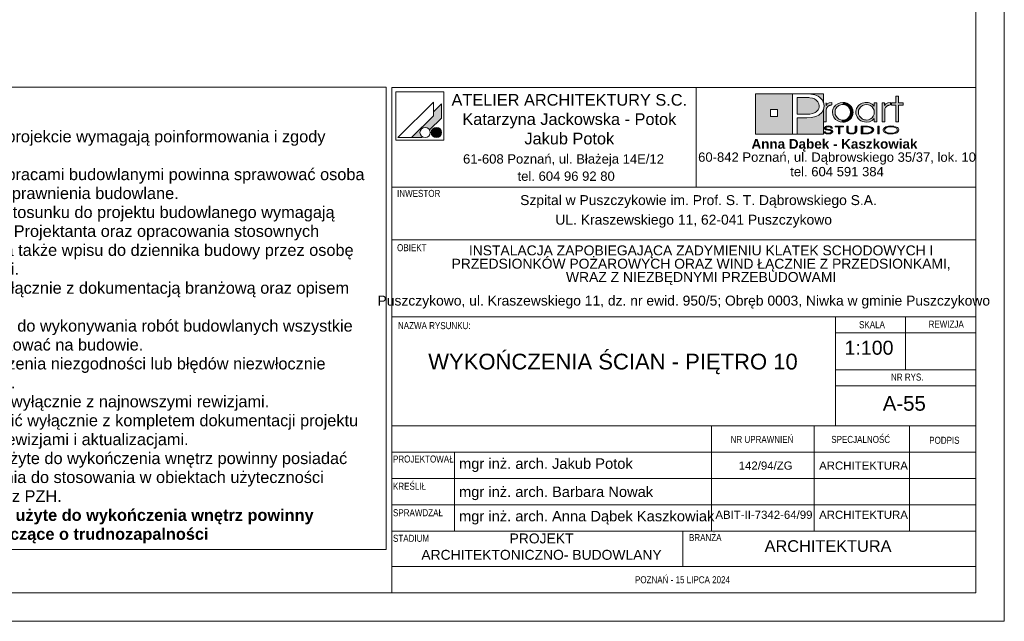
# Paper-space layout 'A-55 WYKOŃCZENIA ŚCIAN - PIĘTRO 10' of a CAD drawing. Header units: millimetres. Extents: x 0 to 420, y 0 to 297.
# Tile 6 of 8: x 251 to 420, y 0 to 103. Entities that reach past the tile are written whole.
import ezdxf
from ezdxf.xclip import XClip

# ---------------------------------------------------------------- set-up
doc = ezdxf.new("R2010")
doc.units = ezdxf.units.MM
doc.header["$MEASUREMENT"] = 0
doc.header["$XCLIPFRAME"] = 0
doc.layers.add('0_Nr_pióra__2', color=8, linetype='Continuous', lineweight=13)
doc.layers.add('A_Arkusz_Nr_pióra__1', color=7, linetype='Continuous', lineweight=20)
for name, color, linetype, lineweight, true_color in [('0_Nr_pióra__249', 7, 'Continuous', 5, 0x191919), ('A_Arkusz_Nr_pióra__19', 7, 'Continuous', 5, 0x191919), ('A_Arkusz_Nr_pióra__255', 7, 'Continuous', 15, 0x242424)]:
    doc.layers.add(name, color=color, linetype=linetype, lineweight=lineweight, true_color=true_color)
doc.styles.add('STYL_AUTOMATYCZNY_1', font='arial.ttf')
doc.styles.add('STYL_AUTOMATYCZNY_2', font='ARIALN.TTF')
doc.styles.add('STYL_AUTOMATYCZNY_3', font='arial.ttf')

# ---------------------------------------------------------------- blocks, each defined once
blk = doc.blocks.new('Rysunek_4_4', base_point=(-2042.24, -490.2))
at = {"layer": '0_Nr_pióra__2', "color": 8, "linetype": 'Continuous', "lineweight": 13}
for p, q in [((314.11, 91.49), (219.69, 91.49)), ((219.69, 91.49), (219.69, 12.31)), ((314.11, 12.31), (314.11, 91.49)), ((219.69, 12.31), (314.11, 12.31))]:
    blk.add_line(p, q, dxfattribs=at)
at = {"layer": '0_Nr_pióra__2', "color": 8, "linetype": 'Continuous', "lineweight": 13, "insert": (220.19, 90.54), "char_height": 2, "width": 93.4245, "attachment_point": 1, "line_spacing_factor": 0.972584, "style": 'STYL_AUTOMATYCZNY_1'}
blk.add_mtext('\\A1;{\\pql;\\fArial|b0|i0|c238|p0;\\W1.000000;UWAGI:\\P\\pql;\\fArial|b0|i0|c238|p0;\\W1.000000;\\P\\pql;\\fArial|b0|i0|c238|p0;\\W1.000000;1. Wszystkie zmiany w projekcie wymagają poinformowania i zgody Projektanta.\\P\\pql;\\fArial|b0|i0|c238|p0;\\W1.000000;2. Nadzór autorski nad pracami budowlanymi powinna sprawować osoba posiadająca stosowne uprawnienia budowlane.\\P\\pql;\\fArial|b0|i0|c238|p0;\\W1.000000;3. Zmiany nieistotne w stosunku do projektu budowlanego wymagają poinformowania i zgody Projektanta oraz opracowania stosownych rysunków rewizyjnych, a także wpisu do dziennika budowy przez osobę pełniącą nadzór autorski.\\P\\pql;\\fArial|b0|i0|c238|p0;\\W1.000000;4. Rysunki rozpatrywać łącznie z dokumentacją branżową oraz opisem technicznym.\\P\\pql;\\pt3.76365;\\fArial|b0|i0|c238|p0;\\W1.000000;5. Przed przystąpieniem do wykonywania robót budowlanych wszystkie wymiary należy zweryfikować na budowie.\\P\\pql;\\fArial|b0|i0|c238|p0;\\W1.000000;6. W przypadku stwierdzenia niezgodności lub błędów niezwłocznie powiadomić Projektanta.\\P\\pql;\\fArial|b0|i0|c238|p0;\\W1.000000;7. Rozpatrywać rysunki wyłącznie z najnowszymi rewizjami.\\P\\pql;\\fArial|b0|i0|c238|p0;\\W1.000000;8. Do realizacji przystąpić wyłącznie z kompletem dokumentacji projektu wykonawczego z jego rewizjami i aktualizacjami.\\P\\pql;\\fArial|b0|i0|c238|p0;\\W1.000000;9. Wszystke materiały użyte do wykończenia wnętrz powinny posiadać świadectwo dopuszczenia do stosowania w obiektach użyteczności publicznej, wydane przez PZH.\\P\\pql;\\fArial|b1|i0|c238|p0;\\W1.000000;10.Wszystke materiały użyte do wykończenia wnętrz powinny posiadać atesty świadczące o trudnozapalności}', dxfattribs=at)

psp = doc.layouts.new('A-55 WYKOŃCZENIA ŚCIAN - PIĘTRO 10')

# ---------------------------------------------------------------- hatches: boundary and pattern name
at = {"layer": 'A_Arkusz_Nr_pióra__19', "linetype": 'Continuous', "lineweight": 0, "true_color": 0x131313}
h = psp.add_hatch(color=250, dxfattribs=at)
h.paths.add_polyline_path([(377.36, 90.34), (383.71, 90.34), (383.71, 83.46), (377.36, 83.46)])
h.paths.add_polyline_path([(379.96, 87.69), (381.15, 87.69), (381.15, 86.49), (379.96, 86.49)], flags=0)
for points in [[(386.17, 89.71), (385.71, 89.72), (384.53, 89.72), (384.53, 86.86), (386.06, 86.86), (386.69, 86.89), (387.19, 86.98), (387.59, 87.13), (387.79, 87.26), (387.96, 87.42), (388.11, 87.61), (388.21, 87.83), (388.28, 88.05), (388.3, 88.28), (388.24, 88.67), (388.07, 89), (387.78, 89.3), (387.48, 89.48), (387.12, 89.62), (386.71, 89.69), (386.5, 89.71)], [(389.03, 90.34), (389.02, 88.83), (388.99, 88.95), (388.83, 89.25), (388.63, 89.52), (388.39, 89.75), (388.11, 89.94), (387.83, 90.07), (387.54, 90.17), (387.23, 90.25), (386.87, 90.3), (386.07, 90.33), (386.02, 90.34)], [(384.53, 83.46), (389.03, 83.46), (389.03, 87.7), (388.73, 87.14), (388.24, 86.71), (387.69, 86.45), (387.02, 86.29), (386.24, 86.24), (384.53, 86.24)]]:
    psp.add_hatch(color=250, dxfattribs=at).paths.add_polyline_path(points)
at = {"layer": 'A_Arkusz_Nr_pióra__19', "linetype": 'Continuous', "lineweight": 5, "true_color": 0x191919}
for points in [[(401.85, 85.58), (401.41, 85.58), (401.41, 88.44), (400.7, 88.44), (400.7, 88.81), (401.41, 88.81), (401.41, 89.94), (401.85, 89.94), (401.85, 88.81), (402.66, 88.81), (402.66, 88.44), (401.85, 88.44)], [(323.6, 88.67), (322.2, 87.26), (322.2, 86.61), (318.43, 82.85), (320.24, 82.85), (320.35, 82.96), (320.22, 83.05), (320.11, 83.16), (320.02, 83.29), (319.96, 83.43), (319.92, 83.58), (319.91, 83.73), (319.92, 83.88), (319.96, 84.03), (320.02, 84.17), (320.11, 84.3), (320.22, 84.4), (320.35, 84.49), (320.49, 84.56), (320.64, 84.6), (320.79, 84.61), (320.94, 84.6), (321.09, 84.56), (321.23, 84.49), (321.36, 84.4), (321.46, 84.3), (321.56, 84.16), (323.6, 86.21), (323.6, 86.51)], [(323.6, 86.21), (323.6, 88.67), (322.2, 87.26), (322.2, 86.61), (318.43, 82.85), (320.24, 82.85), (320.35, 82.96, -1.314777), (321.56, 84.16)], [(389.46, 88.83), (389.02, 88.83), (389.02, 85.58), (389.48, 85.58), (389.49, 87.54, -0.145311), (389.61, 87.99, -0.140329), (390.1, 88.38), (390.45, 88.45), (390.45, 88.88), (390.01, 88.81), (389.68, 88.63), (389.46, 88.34)], [(390.56, 87.22), (390.58, 87.43), (390.63, 87.65), (390.71, 87.86), (390.82, 88.06), (390.95, 88.25), (391.11, 88.41), (391.48, 88.67), (391.88, 88.83), (392.33, 88.89), (392.35, 88.89), (392.33, 88.52), (392.17, 88.51), (392, 88.47), (391.83, 88.41), (391.67, 88.34), (391.53, 88.24), (391.39, 88.13), (391.17, 87.86), (391.04, 87.55), (391, 87.2), (391.04, 86.84), (391.18, 86.52), (391.4, 86.24), (391.68, 86.04), (391.99, 85.91), (392.17, 85.89), (392.15, 85.52), (391.88, 85.55), (391.47, 85.71), (391.11, 85.97), (390.8, 86.33), (390.62, 86.75)], [(392.33, 88.52), (392.68, 88.47), (393, 88.33), (393.29, 88.11), (393.5, 87.85), (393.62, 87.55), (393.67, 87.21), (393.64, 86.96), (394.05, 86.8), (394.07, 86.87), (394.1, 87.2), (394.08, 87.43), (394.03, 87.67), (393.93, 87.91), (393.77, 88.17), (393.56, 88.4), (393.3, 88.6), (393, 88.76), (392.68, 88.85), (392.35, 88.89)], [(400.14, 88.38), (400.05, 88.34), (399.97, 88.29), (399.87, 88.23), (399.76, 88.12), (399.67, 88.01), (399.6, 87.9), (399.56, 87.78), (399.53, 87.63), (399.52, 87.46), (399.52, 85.58), (399.07, 85.58), (399.07, 88.81), (399.5, 88.81), (399.5, 88.34), (399.72, 88.63), (400.05, 88.81), (400.49, 88.88), (400.49, 88.45), (400.36, 88.43), (400.24, 88.41)], [(392.86, 85.58), (392.6, 85.52), (392.33, 85.5), (392.15, 85.52), (392.17, 85.89), (392.34, 85.87), (392.69, 85.91), (393, 86.04), (393.28, 86.26), (393.5, 86.53), (393.62, 86.85), (393.64, 86.96), (394.05, 86.8), (393.97, 86.56), (393.8, 86.26), (393.61, 86.03), (393.38, 85.84), (393.12, 85.68)], [(322.36, 84.53), (323.02, 82.9, -0.39153), (321.92, 83.36, -0.418968)], [(322.36, 84.53), (323.02, 82.9, 0.455663), (323.49, 84.15, 0.390402)], [(390.29, 84.49), (390.55, 84.49), (390.53, 84.59), (390.47, 84.67), (390.35, 84.75), (390.21, 84.81), (390.04, 84.84), (389.85, 84.85), (389.66, 84.84), (389.49, 84.8), (389.34, 84.74), (389.23, 84.67), (389.16, 84.59), (389.14, 84.5), (389.16, 84.4), (389.22, 84.33), (389.32, 84.26), (389.4, 84.22), (389.47, 84.2), (389.53, 84.19), (389.65, 84.16), (389.76, 84.15), (389.88, 84.13), (389.99, 84.11), (390.07, 84.09), (390.15, 84.07), (390.16, 84.22), (390.04, 84.24), (389.88, 84.26), (389.69, 84.3), (389.6, 84.32), (389.52, 84.35), (389.45, 84.39), (389.41, 84.44), (389.4, 84.5), (389.42, 84.57), (389.46, 84.62), (389.54, 84.67), (389.62, 84.7), (389.72, 84.73), (389.81, 84.73), (389.9, 84.73), (389.99, 84.72), (390.07, 84.7), (390.15, 84.67), (390.22, 84.62), (390.27, 84.56)], [(391.85, 83.5), (391.6, 83.5), (391.6, 84.71), (391.02, 84.71), (391.02, 84.83), (392.43, 84.83), (392.43, 84.71), (391.85, 84.71)], [(394.45, 83.6), (394.36, 83.56), (394.25, 83.52), (394.12, 83.5), (393.99, 83.48), (393.86, 83.48), (393.67, 83.49), (393.5, 83.52), (393.34, 83.56), (393.15, 83.67), (393.03, 83.82), (393, 84), (393, 84.83), (393.25, 84.83), (393.25, 84), (393.26, 83.9), (393.31, 83.81), (393.37, 83.74, 0.154269), (393.86, 83.61, 0.149724), (394.34, 83.73), (394.41, 83.81)], [(394.41, 83.81), (394.45, 83.9), (394.46, 84), (394.46, 84.83), (394.72, 84.83), (394.72, 84), (394.7, 83.86), (394.63, 83.74), (394.53, 83.65), (394.45, 83.6)], [(395.76, 83.62), (396.04, 83.62), (396.04, 83.5), (395.51, 83.5), (395.51, 84.83), (396.04, 84.83), (396.04, 84.71), (395.76, 84.71)], [(396.23, 84.83), (396.55, 84.82), (396.75, 84.79), (396.75, 84.66), (396.59, 84.68), (396.38, 84.7), (396.13, 84.71), (396.04, 84.71), (396.04, 84.83)], [(397.07, 84.72), (397.23, 84.65), (397.36, 84.58), (397.48, 84.49), (397.57, 84.38), (397.62, 84.27), (397.64, 84.16), (397.61, 84.02), (397.53, 83.89), (397.39, 83.77), (397.25, 83.68), (397.09, 83.62), (396.92, 83.57), (396.74, 83.53), (396.74, 83.67), (396.88, 83.7), (397.07, 83.77), (397.22, 83.87), (397.31, 83.96), (397.37, 84.06), (397.39, 84.17), (397.37, 84.28), (397.3, 84.38), (397.21, 84.47), (397.08, 84.55), (396.93, 84.61), (396.75, 84.66), (396.75, 84.79), (396.83, 84.78)], [(398.57, 83.5), (398.32, 83.5), (398.32, 84.83), (398.57, 84.83)], [(389.33, 83.87), (389.06, 83.87), (389.08, 83.79), (389.13, 83.71), (389.2, 83.64), (389.28, 83.59), (389.36, 83.56), (389.43, 83.54), (389.48, 83.52), (389.61, 83.49), (389.74, 83.48), (389.82, 83.49), (389.9, 83.48), (390.05, 83.49), (390.24, 83.53), (390.41, 83.6), (390.52, 83.68), (390.59, 83.77), (390.62, 83.87), (390.61, 83.92), (390.58, 83.98), (390.55, 84.03), (390.49, 84.08), (390.44, 84.12), (390.35, 84.16), (390.3, 84.18), (390.2, 84.21), (390.16, 84.22), (390.15, 84.07), (390.19, 84.05), (390.29, 84), (390.34, 83.93), (390.36, 83.86), (390.35, 83.8), (390.31, 83.74), (390.23, 83.68), (390.17, 83.65), (390.11, 83.64), (390.02, 83.61), (389.94, 83.6), (389.87, 83.6), (389.8, 83.6), (389.71, 83.61), (389.63, 83.62), (389.56, 83.64), (389.49, 83.67), (389.45, 83.7), (389.39, 83.74), (389.35, 83.8)], [(396.74, 83.53), (396.72, 83.53), (396.5, 83.51), (396.25, 83.5), (396.04, 83.5), (396.04, 83.62), (396.13, 83.62), (396.28, 83.62), (396.45, 83.63), (396.53, 83.63), (396.66, 83.65), (396.74, 83.67)]]:
    psp.add_hatch(color=250, dxfattribs=at).paths.add_polyline_path(points)
h = psp.add_hatch(color=250, dxfattribs=at)
h.paths.add_polyline_path([(397.73, 86.15), (397.36, 85.79), (396.91, 85.57), (396.39, 85.5), (396.06, 85.53), (395.75, 85.61), (395.44, 85.75), (395.18, 85.92), (394.96, 86.14), (394.78, 86.41), (394.66, 86.67), (394.59, 86.93), (394.57, 87.2), (394.58, 87.41), (394.63, 87.61), (394.7, 87.82), (394.79, 88.02), (394.91, 88.19), (395.05, 88.36), (395.24, 88.52), (395.44, 88.65), (395.67, 88.76), (395.91, 88.83), (396.15, 88.87), (396.4, 88.89), (396.67, 88.87), (396.92, 88.81), (397.15, 88.72), (397.37, 88.59), (397.56, 88.43), (397.73, 88.24), (397.73, 88.51), (397.73, 88.81), (398.17, 88.81), (398.17, 87.53), (398.17, 85.58), (397.73, 85.58), (397.73, 85.83)])
h.paths.add_polyline_path([(395.81, 88.38, 0.471077), (395.22, 86.5, 0.494724), (397.4, 86.34, 0.387258), (397.36, 88.1, 0.314042)], flags=0)
h = psp.add_hatch(color=250, dxfattribs=at)
h.paths.add_polyline_path([(400.59, 84.85, 0.130991), (399.56, 84.6, 0.250658), (399.25, 84.17, 0.250617), (399.5, 83.77, 0.141351), (400.59, 83.48, 0.117723), (401.58, 83.7, 0.245905), (401.93, 84.16, 0.237366), (401.68, 84.56, 0.143887)])
h.paths.add_polyline_path([(400.59, 84.73, 0.128597), (399.81, 84.56), (399.72, 84.5), (399.65, 84.45), (399.58, 84.37), (399.54, 84.31), (399.51, 84.24), (399.5, 84.17), (399.53, 84.03), (399.62, 83.91), (399.78, 83.79, 0.126974), (400.59, 83.6, 0.113214), (401.35, 83.76), (401.49, 83.86), (401.58, 83.93), (401.63, 84.01), (401.66, 84.08), (401.67, 84.16), (401.65, 84.26), (401.6, 84.36), (401.52, 84.45), (401.39, 84.55, 0.11716)], flags=0)

# ---------------------------------------------------------------- linework, layer by layer
at = {"layer": '0_Nr_pióra__249', "color": 250, "linetype": 'Continuous', "lineweight": 5, "true_color": 0x191919}
for p, q in [((315.75, 90.68), (315.75, 82.41)), ((324.01, 90.68), (315.75, 90.68)), ((324.01, 90.68), (324.01, 82.41)), ((377.36, 90.34), (389.03, 90.34)), ((377.36, 83.46), (377.36, 90.34)), ((383.71, 83.46), (383.71, 90.34)), ((383.71, 90.34), (385.99, 90.34)), ((384.53, 89.72), (384.53, 86.86)), ((385.71, 89.72), (384.53, 89.72)), ((386.17, 89.71), (385.71, 89.72)), ((385.99, 90.34), (386.46, 90.33)), ((386.5, 89.71), (386.17, 89.71)), ((386.46, 90.33), (386.87, 90.3)), ((386.71, 89.69), (386.5, 89.71)), ((387.12, 89.62), (386.71, 89.69)), ((386.87, 90.3), (387.23, 90.25)), ((387.48, 89.48), (387.12, 89.62)), ((387.23, 90.25), (387.54, 90.17)), ((387.79, 89.29), (387.48, 89.48)), ((387.54, 90.17), (387.83, 90.07)), ((387.83, 90.07), (388.11, 89.94)), ((388.11, 89.94), (388.39, 89.75)), ((388.39, 89.75), (388.63, 89.52)), ((388.63, 89.52), (388.83, 89.25)), ((389.03, 90.34), (389.02, 88.81)), ((401.41, 88.81), (401.41, 89.94)), ((401.41, 89.94), (401.85, 89.94)), ((401.85, 89.94), (401.85, 88.81)), ((322.2, 88.91), (316.13, 82.85)), ((322.2, 88.91), (322.2, 86.61)), ((323.6, 88.67), (322.2, 87.26)), ((323.6, 88.67), (323.6, 86.51)), ((388.07, 89), (387.79, 89.29)), ((388.24, 88.67), (388.07, 89)), ((388.11, 87.61), (388.21, 87.83)), ((388.21, 87.83), (388.28, 88.05)), ((388.3, 88.28), (388.24, 88.67)), ((388.28, 88.05), (388.3, 88.28)), ((388.83, 89.25), (388.99, 88.95)), ((388.99, 88.95), (389.08, 88.62)), ((389.12, 88.27), (389.02, 87.66)), ((389.08, 88.62), (389.12, 88.27)), ((389.46, 88.81), (389.46, 88.34)), ((389.46, 88.34), (389.68, 88.63)), ((389.52, 87.78), (389.49, 87.63)), ((389.56, 87.9), (389.52, 87.78)), ((389.63, 88.01), (389.56, 87.9)), ((389.72, 88.12), (389.63, 88.01)), ((389.68, 88.63), (390.01, 88.81)), ((389.83, 88.23), (389.72, 88.12)), ((389.92, 88.29), (389.83, 88.23)), ((390.01, 88.34), (389.92, 88.29)), ((390.01, 88.81), (390.45, 88.88)), ((390.1, 88.38), (390.01, 88.34)), ((390.2, 88.41), (390.1, 88.38)), ((390.32, 88.43), (390.2, 88.41)), ((390.45, 88.45), (390.32, 88.43)), ((390.45, 88.88), (390.45, 88.45)), ((390.63, 87.65), (390.71, 87.86)), ((390.71, 87.86), (390.82, 88.06)), ((390.82, 88.06), (390.95, 88.25)), ((390.95, 88.25), (391.11, 88.41)), ((391.17, 87.86), (391.04, 87.55)), ((391.11, 88.41), (391.48, 88.67)), ((391.39, 88.13), (391.17, 87.86)), ((391.53, 88.24), (391.39, 88.13)), ((391.48, 88.67), (391.88, 88.83)), ((391.67, 88.34), (391.53, 88.24)), ((391.83, 88.41), (391.67, 88.34)), ((392, 88.47), (391.83, 88.41)), ((391.88, 88.83), (392.33, 88.89)), ((392.17, 88.51), (392, 88.47)), ((392.34, 88.52), (392.17, 88.51)), ((392.33, 88.89), (392.67, 88.86)), ((392.68, 88.47), (392.34, 88.52)), ((392.67, 88.86), (393, 88.76)), ((393, 88.33), (392.68, 88.47)), ((393, 88.76), (393.3, 88.6)), ((393.29, 88.11), (393, 88.33)), ((393.5, 87.85), (393.29, 88.11)), ((393.3, 88.6), (393.56, 88.4)), ((393.62, 87.55), (393.5, 87.85)), ((393.56, 88.4), (393.77, 88.17)), ((393.77, 88.17), (393.94, 87.9)), ((393.94, 87.9), (394.03, 87.67)), ((394.63, 87.61), (394.7, 87.82)), ((394.7, 87.82), (394.79, 88.02)), ((394.79, 88.02), (394.91, 88.19)), ((394.91, 88.19), (395.05, 88.36)), ((395.05, 88.36), (395.24, 88.52)), ((395.19, 87.85), (395.05, 87.55)), ((395.41, 88.12), (395.19, 87.85)), ((395.24, 88.52), (395.44, 88.65)), ((395.71, 88.34), (395.41, 88.12)), ((395.44, 88.65), (395.67, 88.76)), ((395.67, 88.76), (395.91, 88.83)), ((396.03, 88.47), (395.71, 88.34)), ((395.91, 88.83), (396.15, 88.87)), ((396.39, 88.52), (396.03, 88.47)), ((396.15, 88.87), (396.4, 88.89)), ((396.75, 88.47), (396.39, 88.52)), ((396.4, 88.89), (396.67, 88.87)), ((396.67, 88.87), (396.92, 88.81)), ((397.06, 88.34), (396.75, 88.47)), ((396.92, 88.81), (397.15, 88.72)), ((397.34, 88.12), (397.06, 88.34)), ((397.15, 88.72), (397.37, 88.59)), ((397.56, 87.85), (397.34, 88.12)), ((397.37, 88.59), (397.56, 88.43)), ((397.56, 88.43), (397.73, 88.24)), ((397.69, 87.54), (397.56, 87.85)), ((397.73, 88.24), (397.73, 88.81)), ((397.73, 88.81), (398.17, 88.81)), ((398.17, 88.81), (398.17, 85.58)), ((399.07, 85.58), (399.07, 88.81)), ((399.07, 88.81), (399.5, 88.81)), ((399.5, 88.81), (399.5, 88.34)), ((399.5, 88.34), (399.72, 88.63)), ((399.56, 87.78), (399.53, 87.63)), ((399.6, 87.9), (399.56, 87.78)), ((399.67, 88.01), (399.6, 87.9)), ((399.76, 88.12), (399.67, 88.01)), ((399.72, 88.63), (400.05, 88.81)), ((399.87, 88.23), (399.76, 88.12)), ((399.97, 88.29), (399.87, 88.23)), ((400.05, 88.34), (399.97, 88.29)), ((400.05, 88.81), (400.49, 88.88)), ((400.14, 88.38), (400.05, 88.34)), ((400.24, 88.41), (400.14, 88.38)), ((400.36, 88.43), (400.24, 88.41)), ((400.49, 88.45), (400.36, 88.43)), ((400.49, 88.88), (400.49, 88.45)), ((400.7, 88.44), (400.7, 88.81)), ((400.7, 88.81), (401.41, 88.81)), ((401.41, 88.44), (400.7, 88.44)), ((401.41, 85.58), (401.41, 88.44)), ((401.85, 88.81), (402.66, 88.81)), ((402.66, 88.44), (401.85, 88.44)), ((401.85, 88.44), (401.85, 85.58)), ((402.66, 88.81), (402.66, 88.44)), ((322.2, 86.61), (318.43, 82.85)), ((323.6, 86.21), (321.56, 84.16)), ((323.6, 86.51), (323.6, 86.21)), ((379.96, 87.69), (381.15, 87.69)), ((379.96, 87.69), (381.15, 87.69)), ((379.96, 86.49), (379.96, 87.69)), ((381.15, 86.49), (379.96, 86.49)), ((381.15, 87.69), (381.15, 86.49)), ((381.15, 87.69), (381.15, 86.49)), ((384.53, 86.86), (386.06, 86.86)), ((384.53, 86.24), (384.53, 83.46)), ((386.19, 86.24), (384.53, 86.24)), ((386.06, 86.86), (386.69, 86.89)), ((387, 86.29), (386.19, 86.24)), ((386.69, 86.89), (387.19, 86.98)), ((387.69, 86.45), (387, 86.29)), ((387.19, 86.98), (387.59, 87.13)), ((387.59, 87.13), (387.79, 87.26)), ((388.24, 86.71), (387.69, 86.45)), ((387.79, 87.26), (387.96, 87.42)), ((387.96, 87.42), (388.11, 87.61)), ((388.73, 87.14), (388.24, 86.71)), ((389.02, 87.66), (388.73, 87.14)), ((389.03, 87.67), (389.03, 83.46)), ((389.49, 87.63), (389.48, 87.46)), ((389.48, 87.46), (389.48, 85.58)), ((390.56, 87.22), (390.58, 87.43)), ((390.62, 86.75), (390.56, 87.22)), ((390.58, 87.43), (390.63, 87.65)), ((390.8, 86.33), (390.62, 86.75)), ((391.11, 85.97), (390.8, 86.33)), ((391.04, 87.55), (391, 87.2)), ((391, 87.2), (391.04, 86.84)), ((391.04, 86.84), (391.18, 86.52)), ((391.18, 86.52), (391.4, 86.24)), ((391.4, 86.24), (391.68, 86.04)), ((391.68, 86.04), (391.99, 85.91)), ((392.69, 85.91), (393, 86.04)), ((393, 86.04), (393.28, 86.26)), ((393.28, 86.26), (393.5, 86.53)), ((393.61, 86.03), (393.38, 85.84)), ((393.5, 86.53), (393.62, 86.85)), ((393.8, 86.26), (393.61, 86.03)), ((393.67, 87.21), (393.62, 87.55)), ((393.62, 86.85), (393.67, 87.21)), ((393.97, 86.56), (393.8, 86.26)), ((394.07, 86.87), (393.97, 86.56)), ((394.03, 87.67), (394.08, 87.43)), ((394.1, 87.2), (394.07, 86.87)), ((394.08, 87.43), (394.1, 87.2)), ((394.57, 87.2), (394.58, 87.41)), ((394.59, 86.93), (394.57, 87.2)), ((394.58, 87.41), (394.63, 87.61)), ((394.66, 86.67), (394.59, 86.93)), ((394.78, 86.41), (394.66, 86.67)), ((394.96, 86.14), (394.78, 86.41)), ((395.18, 85.92), (394.96, 86.14)), ((395.05, 87.55), (395.01, 87.22)), ((395.01, 87.22), (395.05, 86.87)), ((395.05, 86.87), (395.18, 86.55)), ((395.18, 86.55), (395.4, 86.28)), ((395.4, 86.28), (395.53, 86.16)), ((395.53, 86.16), (395.68, 86.06)), ((395.68, 86.06), (395.85, 85.98)), ((396.74, 85.91), (397.06, 86.05)), ((397.06, 86.05), (397.34, 86.26)), ((397.34, 86.26), (397.56, 86.54)), ((397.73, 86.15), (397.36, 85.79)), ((397.56, 86.54), (397.69, 86.85)), ((397.73, 87.19), (397.69, 87.54)), ((397.69, 86.85), (397.73, 87.19)), ((397.73, 85.58), (397.73, 86.15)), ((399.53, 87.63), (399.52, 87.46)), ((399.52, 87.46), (399.52, 85.58)), ((389.48, 85.58), (389.02, 85.58)), ((389.14, 84.5), (389.16, 84.59)), ((389.16, 84.4), (389.14, 84.5)), ((389.16, 84.59), (389.23, 84.67)), ((389.22, 84.33), (389.16, 84.4)), ((389.23, 84.67), (389.34, 84.74)), ((389.34, 84.74), (389.49, 84.8)), ((389.41, 84.56), (389.4, 84.5)), ((389.4, 84.5), (389.41, 84.44)), ((389.46, 84.62), (389.41, 84.56)), ((389.41, 84.44), (389.45, 84.39)), ((389.45, 84.39), (389.52, 84.35)), ((389.54, 84.67), (389.46, 84.62)), ((389.49, 84.8), (389.66, 84.84)), ((389.52, 84.35), (389.6, 84.32)), ((389.62, 84.7), (389.54, 84.67)), ((389.72, 84.73), (389.62, 84.7)), ((389.66, 84.84), (389.85, 84.85)), ((389.83, 84.73), (389.72, 84.73)), ((389.95, 84.72), (389.83, 84.73)), ((389.85, 84.85), (390.04, 84.84)), ((390.06, 84.7), (389.95, 84.72)), ((390.04, 84.84), (390.21, 84.81)), ((390.15, 84.67), (390.06, 84.7)), ((390.22, 84.62), (390.15, 84.67)), ((390.21, 84.81), (390.35, 84.75)), ((390.27, 84.56), (390.22, 84.62)), ((390.29, 84.49), (390.27, 84.56)), ((390.55, 84.49), (390.29, 84.49)), ((390.35, 84.75), (390.47, 84.67)), ((390.47, 84.67), (390.53, 84.59)), ((390.53, 84.59), (390.55, 84.49)), ((391.02, 84.71), (391.02, 84.83)), ((391.02, 84.83), (392.43, 84.83)), ((391.6, 84.71), (391.02, 84.71)), ((391.47, 85.71), (391.11, 85.97)), ((391.88, 85.55), (391.47, 85.71)), ((391.6, 83.5), (391.6, 84.71)), ((392.43, 84.71), (391.85, 84.71)), ((391.85, 84.71), (391.85, 83.5)), ((392.33, 85.5), (391.88, 85.55)), ((391.99, 85.91), (392.34, 85.87)), ((392.6, 85.52), (392.33, 85.5)), ((392.34, 85.87), (392.69, 85.91)), ((392.43, 84.83), (392.43, 84.71)), ((392.86, 85.58), (392.6, 85.52)), ((393.12, 85.68), (392.86, 85.58)), ((393, 84.83), (393.25, 84.83)), ((393, 84), (393, 84.83)), ((393.38, 85.84), (393.12, 85.68)), ((393.25, 84.83), (393.25, 84)), ((394.46, 84), (394.46, 84.83)), ((394.46, 84.83), (394.72, 84.83)), ((394.72, 84.83), (394.72, 84)), ((395.44, 85.75), (395.18, 85.92)), ((395.75, 85.61), (395.44, 85.75)), ((395.51, 83.5), (395.51, 84.83)), ((395.51, 84.83), (396.04, 84.83)), ((395.51, 83.5), (395.51, 84.83)), ((395.51, 84.83), (396.23, 84.83)), ((396.06, 85.53), (395.75, 85.61)), ((396.04, 84.71), (395.76, 84.71)), ((395.76, 84.71), (395.76, 83.62)), ((396.13, 84.71), (395.76, 84.71)), ((395.76, 84.71), (395.76, 83.62)), ((395.85, 85.98), (396.03, 85.92)), ((396.03, 85.92), (396.21, 85.88)), ((396.04, 84.83), (396.04, 84.71)), ((396.39, 85.5), (396.06, 85.53)), ((396.38, 84.7), (396.13, 84.71)), ((396.21, 85.88), (396.39, 85.87)), ((396.23, 84.83), (396.55, 84.82)), ((396.59, 84.68), (396.38, 84.7)), ((396.39, 85.87), (396.74, 85.91)), ((396.91, 85.57), (396.39, 85.5)), ((396.55, 84.82), (396.83, 84.78)), ((396.77, 84.65), (396.59, 84.68)), ((396.93, 84.61), (396.77, 84.65)), ((396.83, 84.78), (397.07, 84.72)), ((397.36, 85.79), (396.91, 85.57)), ((397.07, 84.55), (396.93, 84.61)), ((397.07, 84.72), (397.23, 84.65)), ((397.2, 84.48), (397.07, 84.55)), ((397.3, 84.38), (397.2, 84.48)), ((397.23, 84.65), (397.36, 84.58)), ((397.37, 84.28), (397.3, 84.38)), ((397.36, 84.58), (397.48, 84.49)), ((397.48, 84.49), (397.57, 84.38)), ((397.57, 84.38), (397.62, 84.27)), ((398.17, 85.58), (397.73, 85.58)), ((398.32, 83.5), (398.32, 84.83)), ((398.32, 84.83), (398.57, 84.83)), ((398.32, 83.5), (398.32, 84.83)), ((398.32, 84.83), (398.57, 84.83)), ((398.57, 84.83), (398.57, 83.5)), ((398.57, 84.83), (398.57, 83.5)), ((399.52, 85.58), (399.07, 85.58)), ((399.27, 84.29), (399.33, 84.39)), ((399.33, 84.39), (399.42, 84.5)), ((399.42, 84.5), (399.56, 84.6)), ((399.58, 84.37), (399.54, 84.31)), ((399.56, 84.6), (399.73, 84.69)), ((399.64, 84.44), (399.58, 84.37)), ((399.72, 84.5), (399.64, 84.44)), ((399.81, 84.56), (399.72, 84.5)), ((399.73, 84.69), (399.93, 84.76)), ((400.04, 84.66), (399.81, 84.56)), ((399.93, 84.76), (400.14, 84.81)), ((400.3, 84.71), (400.04, 84.66)), ((400.14, 84.81), (400.35, 84.84)), ((400.59, 84.73), (400.3, 84.71)), ((400.35, 84.84), (400.59, 84.85)), ((400.59, 84.85), (400.85, 84.84)), ((400.76, 84.72), (400.59, 84.73)), ((400.93, 84.7), (400.76, 84.72)), ((400.85, 84.84), (401.1, 84.8)), ((401.09, 84.67), (400.93, 84.7)), ((401.26, 84.61), (401.09, 84.67)), ((401.1, 84.8), (401.34, 84.73)), ((401.4, 84.54), (401.26, 84.61)), ((401.34, 84.73), (401.53, 84.65)), ((401.52, 84.45), (401.4, 84.54)), ((401.85, 85.58), (401.41, 85.58)), ((401.6, 84.36), (401.52, 84.45)), ((401.53, 84.65), (401.68, 84.56)), ((401.65, 84.26), (401.6, 84.36)), ((401.68, 84.56), (401.8, 84.45)), ((401.8, 84.45), (401.87, 84.36)), ((401.87, 84.36), (401.91, 84.27)), ((316.13, 82.85), (320.24, 82.85)), ((320.35, 82.96), (320.24, 82.85)), ((389.03, 83.46), (377.36, 83.46)), ((384.53, 83.46), (383.71, 83.46)), ((389.08, 83.79), (389.06, 83.87)), ((389.06, 83.87), (389.33, 83.87)), ((389.13, 83.71), (389.08, 83.79)), ((389.2, 83.64), (389.13, 83.71)), ((389.28, 83.59), (389.2, 83.64)), ((389.32, 84.26), (389.22, 84.33)), ((389.37, 83.55), (389.28, 83.59)), ((389.37, 84.23), (389.32, 84.26)), ((389.33, 83.87), (389.35, 83.8)), ((389.35, 83.8), (389.39, 83.74)), ((389.43, 84.21), (389.37, 84.23)), ((389.48, 83.52), (389.37, 83.55)), ((389.39, 83.74), (389.45, 83.7)), ((389.5, 84.19), (389.43, 84.21)), ((389.45, 83.7), (389.5, 83.67)), ((389.59, 83.5), (389.48, 83.52)), ((389.58, 84.18), (389.5, 84.19)), ((389.5, 83.67), (389.56, 83.64)), ((389.56, 83.64), (389.63, 83.62)), ((389.68, 84.16), (389.58, 84.18)), ((389.72, 83.48), (389.59, 83.5)), ((389.6, 84.32), (389.73, 84.29)), ((389.63, 83.62), (389.7, 83.61)), ((389.8, 84.14), (389.68, 84.16)), ((389.7, 83.61), (389.77, 83.6)), ((389.84, 83.48), (389.72, 83.48)), ((389.73, 84.29), (389.89, 84.26)), ((389.77, 83.6), (389.85, 83.6)), ((389.96, 84.12), (389.8, 84.14)), ((390.05, 83.49), (389.84, 83.48)), ((389.85, 83.6), (389.92, 83.6)), ((389.89, 84.26), (390.03, 84.24)), ((389.92, 83.6), (389.98, 83.61)), ((390.09, 84.09), (389.96, 84.12)), ((389.98, 83.61), (390.05, 83.62)), ((390.03, 84.24), (390.13, 84.22)), ((390.05, 83.62), (390.12, 83.64)), ((390.24, 83.53), (390.05, 83.49)), ((390.19, 84.05), (390.09, 84.09)), ((390.12, 83.64), (390.18, 83.66)), ((390.13, 84.22), (390.2, 84.21)), ((390.18, 83.66), (390.23, 83.68)), ((390.29, 84), (390.19, 84.05)), ((390.2, 84.21), (390.25, 84.2)), ((390.23, 83.68), (390.3, 83.74)), ((390.41, 83.6), (390.24, 83.53)), ((390.25, 84.2), (390.31, 84.18)), ((390.34, 83.93), (390.29, 84)), ((390.3, 83.74), (390.35, 83.8)), ((390.31, 84.18), (390.36, 84.16)), ((390.36, 83.86), (390.34, 83.93)), ((390.35, 83.8), (390.36, 83.86)), ((390.36, 84.16), (390.44, 84.12)), ((390.52, 83.68), (390.41, 83.6)), ((390.44, 84.12), (390.5, 84.08)), ((390.5, 84.08), (390.55, 84.03)), ((390.59, 83.77), (390.52, 83.68)), ((390.55, 84.03), (390.59, 83.98)), ((390.59, 83.98), (390.61, 83.92)), ((390.62, 83.87), (390.59, 83.77)), ((390.61, 83.92), (390.62, 83.87)), ((391.85, 83.5), (391.6, 83.5)), ((393.03, 83.82), (393, 84)), ((393.15, 83.67), (393.03, 83.82)), ((393.34, 83.56), (393.15, 83.67)), ((393.25, 84), (393.26, 83.9)), ((393.26, 83.9), (393.31, 83.81)), ((393.31, 83.81), (393.38, 83.73)), ((393.5, 83.52), (393.34, 83.56)), ((393.38, 83.73), (393.43, 83.7)), ((393.43, 83.7), (393.5, 83.67)), ((393.5, 83.67), (393.58, 83.64)), ((393.67, 83.49), (393.5, 83.52)), ((393.58, 83.64), (393.67, 83.62)), ((393.67, 83.62), (393.76, 83.61)), ((393.86, 83.48), (393.67, 83.49)), ((393.76, 83.61), (393.86, 83.61)), ((393.86, 83.61), (393.95, 83.61)), ((393.99, 83.48), (393.86, 83.48)), ((393.95, 83.61), (394.04, 83.62)), ((394.12, 83.5), (393.99, 83.48)), ((394.04, 83.62), (394.13, 83.64)), ((394.25, 83.52), (394.12, 83.5)), ((394.13, 83.64), (394.21, 83.67)), ((394.21, 83.67), (394.28, 83.7)), ((394.36, 83.56), (394.25, 83.52)), ((394.28, 83.7), (394.34, 83.73)), ((394.34, 83.73), (394.41, 83.81)), ((394.45, 83.6), (394.36, 83.56)), ((394.41, 83.81), (394.45, 83.9)), ((394.45, 83.9), (394.46, 84)), ((394.53, 83.65), (394.45, 83.6)), ((394.63, 83.74), (394.53, 83.65)), ((394.7, 83.86), (394.63, 83.74)), ((394.72, 84), (394.7, 83.86)), ((396.04, 83.5), (395.51, 83.5)), ((396.25, 83.5), (395.51, 83.5)), ((395.76, 83.62), (396.04, 83.62)), ((395.76, 83.62), (396.13, 83.62)), ((396.04, 83.62), (396.04, 83.5)), ((396.13, 83.62), (396.35, 83.62)), ((396.5, 83.51), (396.25, 83.5)), ((396.35, 83.62), (396.53, 83.63)), ((396.72, 83.53), (396.5, 83.51)), ((396.53, 83.63), (396.68, 83.65)), ((396.68, 83.65), (396.89, 83.7)), ((396.92, 83.57), (396.72, 83.53)), ((396.89, 83.7), (397.07, 83.77)), ((397.09, 83.62), (396.92, 83.57)), ((397.07, 83.77), (397.22, 83.87)), ((397.25, 83.68), (397.09, 83.62)), ((397.22, 83.87), (397.31, 83.96)), ((397.39, 83.77), (397.25, 83.68)), ((397.31, 83.96), (397.37, 84.06)), ((397.39, 84.17), (397.37, 84.28)), ((397.37, 84.06), (397.39, 84.17)), ((397.53, 83.89), (397.39, 83.77)), ((397.61, 84.02), (397.53, 83.89)), ((397.64, 84.16), (397.61, 84.02)), ((397.62, 84.27), (397.64, 84.16)), ((398.57, 83.5), (398.32, 83.5)), ((398.57, 83.5), (398.32, 83.5)), ((399.25, 84.17), (399.27, 84.29)), ((399.26, 84.07), (399.25, 84.17)), ((399.31, 83.97), (399.26, 84.07)), ((399.38, 83.87), (399.31, 83.97)), ((399.5, 83.77), (399.38, 83.87)), ((399.51, 84.24), (399.5, 84.17)), ((399.5, 84.17), (399.53, 84.03)), ((399.65, 83.67), (399.5, 83.77)), ((399.54, 84.31), (399.51, 84.24)), ((399.53, 84.03), (399.62, 83.91)), ((399.62, 83.91), (399.77, 83.79)), ((399.84, 83.6), (399.65, 83.67)), ((399.77, 83.79), (399.88, 83.74)), ((400.07, 83.53), (399.84, 83.6)), ((399.88, 83.74), (400, 83.69)), ((400, 83.69), (400.13, 83.65)), ((400.33, 83.49), (400.07, 83.53)), ((400.13, 83.65), (400.28, 83.62)), ((400.28, 83.62), (400.43, 83.6)), ((400.59, 83.48), (400.33, 83.49)), ((400.43, 83.6), (400.59, 83.6)), ((400.59, 83.6), (400.81, 83.61)), ((400.78, 83.48), (400.59, 83.48)), ((400.97, 83.51), (400.78, 83.48)), ((400.81, 83.61), (401.01, 83.64)), ((401.15, 83.54), (400.97, 83.51)), ((401.01, 83.64), (401.2, 83.7)), ((401.31, 83.59), (401.15, 83.54)), ((401.2, 83.7), (401.35, 83.76)), ((401.45, 83.64), (401.31, 83.59)), ((401.35, 83.76), (401.48, 83.84)), ((401.58, 83.7), (401.45, 83.64)), ((401.48, 83.84), (401.58, 83.93)), ((401.58, 83.93), (401.63, 84.01)), ((401.77, 83.84), (401.58, 83.7)), ((401.63, 84.01), (401.66, 84.08)), ((401.67, 84.16), (401.65, 84.26)), ((401.66, 84.08), (401.67, 84.16)), ((401.89, 84), (401.77, 83.84)), ((401.93, 84.16), (401.89, 84)), ((401.91, 84.27), (401.93, 84.16)), ((315.75, 82.41), (324.01, 82.41))]:
    psp.add_line(p, q, dxfattribs=at)
for centre, start, end in [((320.79, 83.73), 0, 180), ((322.72, 83.73), 0, 180), ((320.79, 83.73), 180, 0), ((322.72, 83.73), 180, 0)]:
    psp.add_arc(centre, 0.882, start, end, dxfattribs=at)
at = {"layer": 'A_Arkusz_Nr_pióra__1', "color": 7, "linetype": 'Continuous', "lineweight": 20}
for p, q in [((415.1, 292.1), (415.1, 4.9)), ((415.1, 4.9), (29.9, 4.9))]:
    psp.add_line(p, q, dxfattribs=at)
at = {"layer": 'A_Arkusz_Nr_pióra__1', "color": 7, "linetype": 'Continuous', "lineweight": 20, "flags": 128}
psp.add_lwpolyline([(0, 297), (420, 297), (420, 0), (0, 0)], close=True, dxfattribs=at)
at = {"layer": 'A_Arkusz_Nr_pióra__255', "color": 250, "linetype": 'Continuous', "lineweight": 15, "true_color": 0x242424}
for p, q in [((315.1, 91.43), (415.1, 91.43)), ((315.1, 91.43), (315.1, 74.35)), ((367.22, 91.43), (367.22, 74.35)), ((315.1, 74.35), (415.1, 74.35)), ((315.1, 74.35), (315.1, 4.9)), ((415.1, 74.35), (315.1, 74.35)), ((315.1, 65.35), (415.1, 65.35)), ((315.1, 52.15), (415.1, 52.15)), ((391.1, 33.46), (391.1, 52.15)), ((403.1, 43.06), (403.1, 52.15)), ((391.1, 49.43), (415.1, 49.43)), ((391.1, 43.06), (415.1, 43.06)), ((391.1, 40.34), (415.1, 40.34)), ((315.1, 33.46), (415.1, 33.46)), ((369.85, 15.46), (369.85, 33.46)), ((387.43, 15.46), (387.43, 33.46)), ((403.75, 15.46), (403.75, 33.46)), ((315.1, 28.96), (415.1, 28.96)), ((325.8, 15.46), (325.8, 28.96)), ((315.1, 24.46), (415.1, 24.46)), ((315.1, 19.96), (415.1, 19.96)), ((325.8, 19.96), (415.1, 19.96)), ((315.1, 15.46), (414.96, 15.46)), ((329.1, 15.46), (415.1, 15.46)), ((364.96, 15.46), (364.96, 9.4)), ((315.1, 9.4), (415.1, 9.4)), ((315.1, 9.4), (415.1, 9.4))]:
    psp.add_line(p, q, dxfattribs=at)

# ---------------------------------------------------------------- block references
at = {"color": 37, "linetype": 'Continuous', "lineweight": 5, "true_color": 0x656532}
ref = psp.add_blockref('Rysunek_4_4', (-2042.24, -490.2), dxfattribs=at)
XClip(ref).set_block_clipping_path([(218.3286137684, 11.0388727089), (315.7455251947, 93.0344340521)])

# ---------------------------------------------------------------- texts
at = {"layer": 'A_Arkusz_Nr_pióra__19', "color": 250, "linetype": 'Continuous', "lineweight": 5, "true_color": 0x191919, "attachment_point": 5}
for s, insert, char_height, style in [('\\A1;{\\pqc;\\fArial|b0|i0|c238|p0;\\W1.000000;ATELIER ARCHITEKTURY S.C.}', (345.49, 89.31), 1.9999, 'STYL_AUTOMATYCZNY_1'), ('\\A1;{\\pqc;\\fArial|b0|i0|c238|p0;\\W1.000000;Katarzyna Jackowska - Potok}', (345.49, 85.72), 1.9999, 'STYL_AUTOMATYCZNY_1'), ('\\A1;{\\pqc;\\fArial|b0|i0|c238|p0;\\W1.000000;Jakub Potok}', (345.49, 82.68), 1.9999, 'STYL_AUTOMATYCZNY_1'), ('\\A1;{\\pqc;\\fArial|b1|i0|c238|p0;\\W1.000000;Anna Dąbek - Kaszkowiak}', (390.91, 81.53), 1.6499, 'STYL_AUTOMATYCZNY_3'), ('\\A1;{\\pqc;\\fArial|b0|i0|c238|p0;\\W1.000000;61-608 Poznań, ul. Błażeja 14E/12}', (344.5, 78.96), 1.5999, 'STYL_AUTOMATYCZNY_1'), ('\\A1;{\\pqc;\\fArial|b0|i0|c238|p0;\\W1.000000;tel. 604 96 92 80}', (344.95, 76.24), 1.5999, 'STYL_AUTOMATYCZNY_1')]:
    psp.add_mtext(s, dxfattribs=dict(at, insert=insert, char_height=char_height, style=style))
at = {"layer": 'A_Arkusz_Nr_pióra__19', "color": 250, "linetype": 'Continuous', "lineweight": 5, "true_color": 0x191919, "insert": (391.35, 78.26), "char_height": 1.59993, "attachment_point": 5, "line_spacing_factor": 0.931904, "style": 'STYL_AUTOMATYCZNY_1'}
psp.add_mtext('\\A1;{\\pqc;\\fArial|b0|i0|c238|p0;\\W1.000000;6\\fArial|b0|i0|c238|p0;\\W1.000000;0\\fArial|b0|i0|c238|p0;\\W1.000000;-\\fArial|b0|i0|c238|p0;\\W1.000000;842\\fArial|b0|i0|c238|p0;\\W1.000000; Poznań, ul. Dąbrowskiego \\fArial|b0|i0|c238|p0;\\W1.000000;35/37, lok. 10\\P\\pqc;\\fArial|b0|i0|c238|p0;\\W1.000000;tel. 604 591 384}', dxfattribs=at)
at = {"layer": 'A_Arkusz_Nr_pióra__255', "color": 250, "linetype": 'Continuous', "lineweight": 15, "true_color": 0x242424}
for s, insert, char_height, attachment_point, style in [('\\A1;{\\pql;\\fArial Narrow|b0|i0|c238|p0;\\W1.000000;INWESTOR}', (315.99, 73.29), 1.2, 4, 'STYL_AUTOMATYCZNY_2'), ('\\A1;{\\pql;\\fArial|b0|i0|c238|p0;\\W1.000000;Szpital w Puszczykowie im. Prof. S. T. Dąbrowskiego S.A.}', (337.07, 71.89), 1.7, 4, 'STYL_AUTOMATYCZNY_1'), ('\\A1;{\\pqc;\\fArial|b0|i0|c238|p0;\\W1.000000;UL. Kraszewskiego 11, 62-041 Puszczykowo}', (366.79, 68.54), 1.7, 5, 'STYL_AUTOMATYCZNY_1'), ('\\A1;{\\pql;\\fArial Narrow|b0|i0|c238|p0;\\W1.000000;OBIEKT}', (315.99, 63.99), 1.2, 4, 'STYL_AUTOMATYCZNY_2'), ('\\A1;{\\pql;\\fArial Narrow|b0|i0|c238|p0;\\W1.000000;NAZWA RYSUNKU:}', (316.14, 50.64), 1.2, 4, 'STYL_AUTOMATYCZNY_2'), ('\\A1;{\\pql;\\fArial Narrow|b0|i0|c238|p0;\\W1.000000;SKALA}', (395.12, 50.8), 1.2, 4, 'STYL_AUTOMATYCZNY_2'), ('\\A1;{\\pql;\\fArial Narrow|b0|i0|c238|p0;\\W1.000000;REWIZJA}', (407.03, 50.89), 1.2, 4, 'STYL_AUTOMATYCZNY_2'), ('\\A1;{\\pql;\\fArial|b0|i0|c238|p0;\\W1.000000;1:100}', (392.63, 46.85), 2.3999, 4, 'STYL_AUTOMATYCZNY_1'), ('\\A1;{\\pqc;\\fArial|b0|i0|c238|p0;\\W1.000000;WYKOŃCZENIA ŚCIAN - PIĘTRO 10}', (352.97, 44.08), 2.7, 5, 'STYL_AUTOMATYCZNY_1'), ('\\A1;{\\pql;\\fArial Narrow|b0|i0|c238|p0;\\W1.000000;NR RYS.}', (400.59, 41.83), 1.2, 4, 'STYL_AUTOMATYCZNY_2'), ('\\A1;{\\pqc;\\fArial|b0|i0|c238|p0;\\W1.000000;A-55}', (402.87, 37.31), 2.5, 5, 'STYL_AUTOMATYCZNY_1'), ('\\A1;{\\pql;\\fArial Narrow|b0|i0|c238|p0;\\W1.000000;NR UPRAWNIEŃ}', (373.12, 31.15), 1.2, 4, 'STYL_AUTOMATYCZNY_2'), ('\\A1;{\\pql;\\fArial Narrow|b0|i0|c238|p0;\\W1.000000;SPECJALNOŚĆ}', (390.36, 31.15), 1.2, 4, 'STYL_AUTOMATYCZNY_2'), ('\\A1;{\\pql;\\fArial Narrow|b0|i0|c238|p0;\\W1.000000;PODPIS}', (407.14, 31), 1.2, 4, 'STYL_AUTOMATYCZNY_2'), ('\\A1;{\\pql;\\fArial Narrow|b0|i0|c238|p0;\\W1.000000;PROJEKTOWAŁ}', (315.29, 27.79), 1.2, 4, 'STYL_AUTOMATYCZNY_2'), ('\\A1;{\\pql;\\fArial|b0|i0|c238|p0;\\W1.000000;mgr inż. arch. Jakub Potok}', (326.6, 26.75), 1.7999, 4, 'STYL_AUTOMATYCZNY_1'), ('\\A1;{\\pql;\\fArial|b0|i0|c238|p0;\\W1.000000;142/94/ZG}', (374.5, 26.66), 1.4, 4, 'STYL_AUTOMATYCZNY_1'), ('\\A1;{\\pql;\\fArial|b0|i0|c238|p0;\\W1.000000;ARCHITEKTURA}', (388.28, 26.66), 1.4, 4, 'STYL_AUTOMATYCZNY_1'), ('\\A1;{\\pql;\\fArial Narrow|b0|i0|c238|p0;\\W1.000000;KREŚLIŁ}', (315.29, 23.13), 1.2, 4, 'STYL_AUTOMATYCZNY_2'), ('\\A1;{\\pql;\\fArial|b0|i0|c238|p0;\\W1.000000;mgr inż. arch. Barbara Nowak}', (326.6, 21.92), 1.7999, 4, 'STYL_AUTOMATYCZNY_1'), ('\\A1;{\\pql;\\fArial Narrow|b0|i0|c238|p0;\\W1.000000;SPRAWDZAŁ}', (315.29, 18.59), 1.2, 4, 'STYL_AUTOMATYCZNY_2'), ('\\A1;{\\pql;\\fArial|b0|i0|c238|p0;\\W1.000000;mgr inż. arch. Anna Dąbek Kaszkowiak }', (326.6, 17.75), 1.7999, 4, 'STYL_AUTOMATYCZNY_1'), ('\\A1;{\\pql;\\fArial|b0|i0|c238|p0;\\W1.000000;ABIT-II-7342-64/99}', (370.51, 18.24), 1.4, 4, 'STYL_AUTOMATYCZNY_1'), ('\\A1;{\\pql;\\fArial|b0|i0|c238|p0;\\W1.000000;ARCHITEKTURA}', (388.28, 18.24), 1.4, 4, 'STYL_AUTOMATYCZNY_1'), ('\\A1;{\\pql;\\fArial Narrow|b0|i0|c238|p0;\\W1.000000;BRANŻA}', (365.99, 14.34), 1.2, 4, 'STYL_AUTOMATYCZNY_2'), ('\\A1;{\\pql;\\fArial Narrow|b0|i0|c238|p0;\\W1.000000;STADIUM}', (315.29, 14.21), 1.2, 4, 'STYL_AUTOMATYCZNY_2'), ('\\A1;{\\pqc;\\fArial|b0|i0|c238|p0;\\W1.000000;ARCHITEKTURA}', (389.81, 12.88), 2, 5, 'STYL_AUTOMATYCZNY_1'), ('\\A1;{\\pql;\\fArial Narrow|b0|i0|c238|p0;\\W1.000000;POZNAŃ - 15 LIPCA 202\\fArial Narrow|b0|i0|c238|p0;\\W1.000000;4}', (356.74, 7.11), 1.19995, 4, 'STYL_AUTOMATYCZNY_2')]:
    psp.add_mtext(s, dxfattribs=dict(at, insert=insert, char_height=char_height, attachment_point=attachment_point, style=style))
at = {"layer": 'A_Arkusz_Nr_pióra__255', "color": 250, "linetype": 'Continuous', "lineweight": 15, "true_color": 0x242424, "char_height": 1.7, "attachment_point": 5, "style": 'STYL_AUTOMATYCZNY_1'}
for s, insert, width, line_spacing_factor in [('\\A1;{\\pqc;\\fArial|b0|i0|c238|p0;\\W1.000000;INSTALACJA ZAPOBIEGAJĄCA ZADYMIENIU KLATEK SCHODOWYCH I PRZEDSIONKÓW POŻAROWYCH ORAZ WIND ŁĄCZNIE Z PRZEDSIONKAMI, WRAZ Z NIEZBĘDNYMI PRZEBUDOWAMI}', (368.07, 61), 92.1354, 0.804067), ('\\A1;{\\pqc;\\fArial|b0|i0|c238|p0;\\W1.000000;Puszczykowo, ul. Kraszewskiego 11, dz. nr ewid. 950/5; Obręb 0003, Niwka w gminie Puszczykowo}', (365.1, 54.68), 100.0009, 0.930913)]:
    psp.add_mtext(s, dxfattribs=dict(at, insert=insert, width=width, line_spacing_factor=line_spacing_factor))
at = {"layer": 'A_Arkusz_Nr_pióra__255', "color": 250, "linetype": 'Continuous', "lineweight": 15, "true_color": 0x242424, "insert": (340.73, 12.78), "char_height": 1.7, "attachment_point": 5, "line_spacing_factor": 0.99104, "style": 'STYL_AUTOMATYCZNY_1'}
psp.add_mtext('\\A1;{\\pqc;\\fArial|b0|i0|c238|p0;\\W1.000000;PROJEKT \\P\\pqc;\\fArial|b0|i0|c238|p0;\\W1.000000;ARCHITEKTONICZNO- BUDOWLANY}', dxfattribs=at)

doc.saveas('drawing.dxf')
